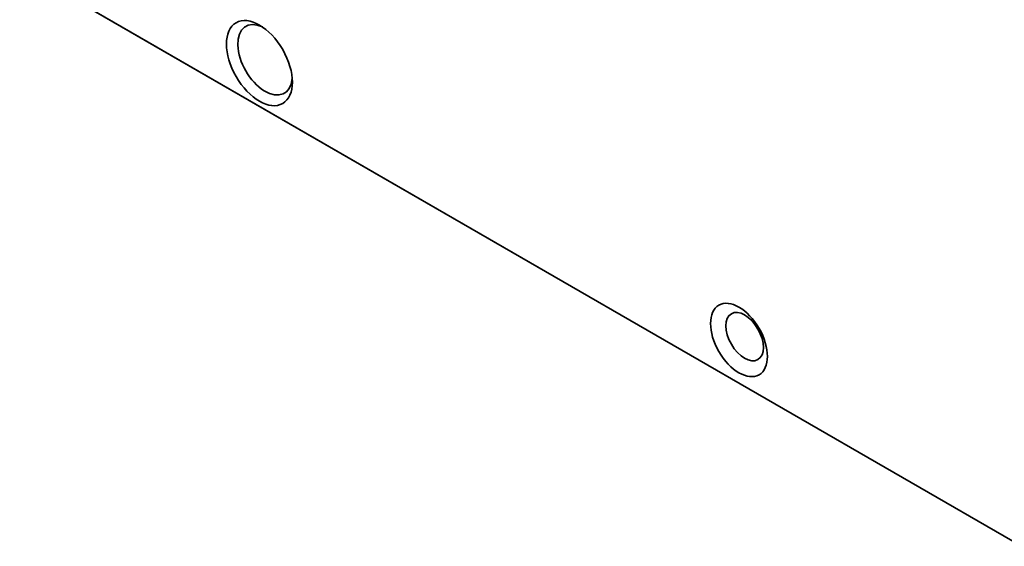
# Model space of a CAD drawing. Header units: millimetres. Extents: x 10 to 830, y 10 to 584.
# Tile 145 of 175: x 686 to 748, y 439 to 472. Entities that reach past the tile are written whole.
import ezdxf

# ---------------------------------------------------------------- set-up
doc = ezdxf.new("R2010")
doc.units = ezdxf.units.MM
doc.header["$LTSCALE"] = 2
doc.layers.add('Sichtbar (ISO)', color=7, linetype='Continuous', lineweight=35)
doc.layers.add('Sichtbar schmal (ISO)', color=7, linetype='Continuous', lineweight=18)

msp = doc.modelspace()

# ---------------------------------------------------------------- linework, layer by layer
at = {"layer": 'Sichtbar (ISO)'}
msp.add_line((686.33979587, 475.1847007), (748.61571667, 439.22968106), dxfattribs=at)
for centre, major_axis in [((701.22360428, 469.27896419), (-1.45, 2.51147367)), ((731.04229725, 452.06313378), (1.25, -2.16506351)), ((731.39585064, 452.26725793), (0.825, -1.42894192))]:
    msp.add_ellipse(centre, major_axis=major_axis, ratio=0.5773502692, dxfattribs=at)
msp.add_ellipse((701.57715767, 469.48308834), major_axis=(1.2, -2.07846097), ratio=0.5773502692, start_param=2.4555891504, end_param=6.9691888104, dxfattribs=at)
at = {"layer": 'Sichtbar schmal (ISO)'}
msp.add_line((686.3190852, 475.23047841), (748.595006, 439.27545877), dxfattribs=at)

doc.saveas('drawing.dxf')
